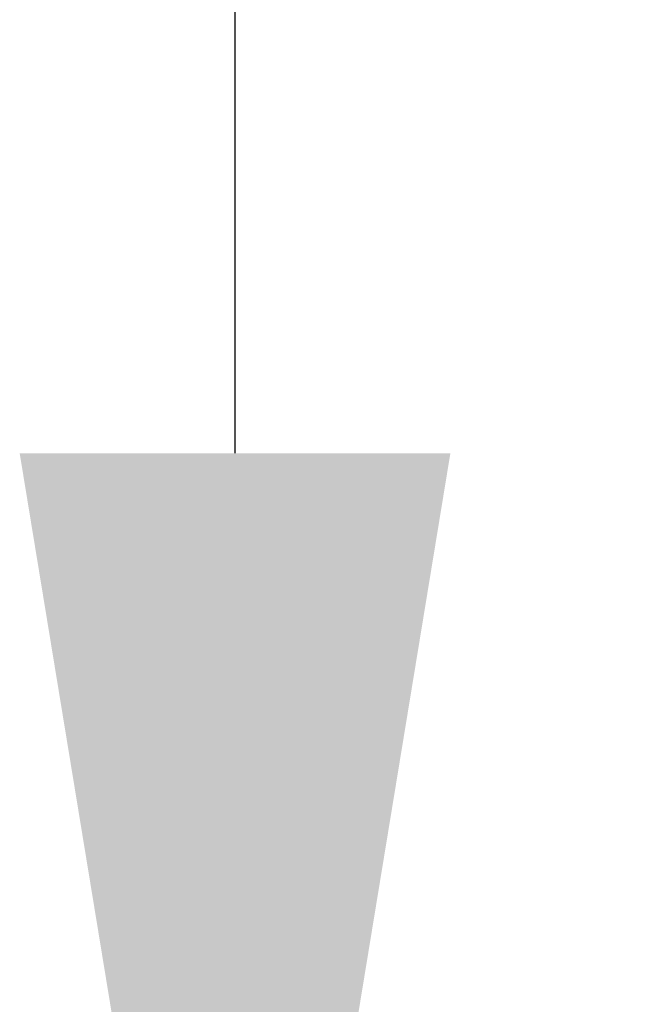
# Model space of a CAD drawing. Header units: centimetres. Extents: x 1912 to 37354, y 4932 to 6633.
# Tile 201 of 236: x 34752.38 to 34757.1, y 6137.87 to 6145.38. Entities that reach past the tile are written whole.
import ezdxf
from ezdxf import colors
from ezdxf.entities.mleader import LeaderData, LeaderLine
from ezdxf.math import Vec2, Vec3

# ---------------------------------------------------------------- set-up
doc = ezdxf.new("R2010")
doc.units = ezdxf.units.CM
doc.layers.add('IS_Opis', color=250, linetype='Continuous', lineweight=9)
doc.styles.add('styl1', font='ARIALN.TTF')

msp = doc.modelspace()

# ---------------------------------------------------------------- leaders
at = {"layer": 'IS_Opis'}
ml = msp.add_multileader_mtext('Standard', dxfattribs=at)
ml.set_content('2', color=256, style='styl1')
ml.set_leader_properties()
ml.build(insert=Vec2(0, 0))
ml.multileader.update_dxf_attribs({"dogleg_length": 5, "arrow_head_size": 10})
ctx = ml.context
ctx.base_point, ctx.char_height, ctx.arrow_head_size, ctx.landing_gap_size, ctx.plane_origin = Vec3(34757.6715, 6152.6453), 15, 10, 5, Vec3(34795.2762, 6134.0616)
notes = []
notes.append((ctx, [(1, (1, 1, 0), (34754.0248, 6152.6453), (1, 0), 3.6467, [(0, [(34754.0248, 6132.0726)], 0, [])])]))
ctx.mtext.insert, ctx.mtext.flow_direction = Vec3(34762.6715, 6160.1453), 5
for ctx, leaders in notes:
    for number, flags, end, landing, length, lines in leaders:
        leader = LeaderData()
        leader.index, (leader.has_last_leader_line, leader.has_dogleg_vector, leader.attachment_direction) = number, flags
        leader.last_leader_point, leader.dogleg_vector, leader.dogleg_length = Vec3(end), Vec3(landing), length
        for number, points, colour, breaks in lines:
            line = LeaderLine()
            line.index, line.vertices, line.color, line.breaks = number, Vec3.list(points), colors.encode_raw_color(colour), breaks
            leader.lines.append(line)
        ctx.leaders.append(leader)

doc.saveas('drawing.dxf')
